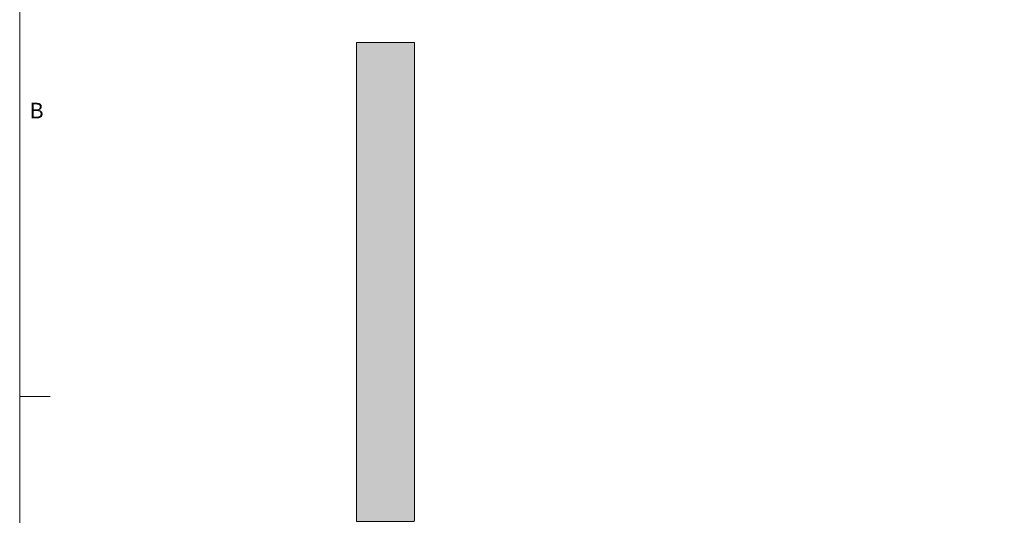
# Model space of a CAD drawing. Header units: millimetres. Extents: x 17 to 413, y 4 to 292.
# Tile 8 of 39: x 20 to 101, y 186 to 227. Entities that reach past the tile are written whole.
import ezdxf
from ezdxf.enums import TextEntityAlignment as Align

# ---------------------------------------------------------------- set-up
doc = ezdxf.new("R2010")
doc.units = ezdxf.units.MM
for name, color, linetype in [('FILL-EPS', 7, 'Continuous'), ('LINE-C_2E8C94', 7, 'Continuous'), ('LINE-INK', 7, 'Continuous'), ('TEXT-STEEL_GREY', 7, 'Continuous')]:
    doc.layers.add(name, color=color, linetype=linetype)

msp = doc.modelspace()

# ---------------------------------------------------------------- hatches: boundary and pattern name
at = {"layer": 'FILL-EPS', "true_color": 0xbae9e9}
h = msp.add_hatch(color=254, dxfattribs=at)
h.dxf.hatch_style = 1
h.paths.add_polyline_path([(47.567, 224.662), (52.308, 224.662), (52.308, 223.788), (52.308, 223.788), (52.308, 185.536), (52.304, 185.536), (52.304, 185.443), (47.567, 185.443)])

# ---------------------------------------------------------------- linework, layer by layer
at = {"layer": 'LINE-C_2E8C94', "lineweight": 5}
msp.add_lwpolyline([(47.567, 224.662), (52.308, 224.662), (52.308, 223.788), (52.308, 223.788), (52.308, 185.536), (52.304, 185.536), (52.304, 185.443), (47.567, 185.443), (47.567, 185.443), (47.567, 224.662)], close=True, dxfattribs=at)
at = {"layer": 'LINE-INK', "lineweight": 5}
msp.add_line((20, 195.667), (22.5, 195.667), dxfattribs=at)
msp.add_lwpolyline([(20, 7), (413, 7), (413, 290), (20, 290)], close=True, dxfattribs=at)

# ---------------------------------------------------------------- texts
at = {"layer": 'TEXT-STEEL_GREY'}
msp.add_text('B', height=1.27, dxfattribs=at).set_placement((21.4, 218.45), align=Align.CENTER)

doc.saveas('drawing.dxf')
